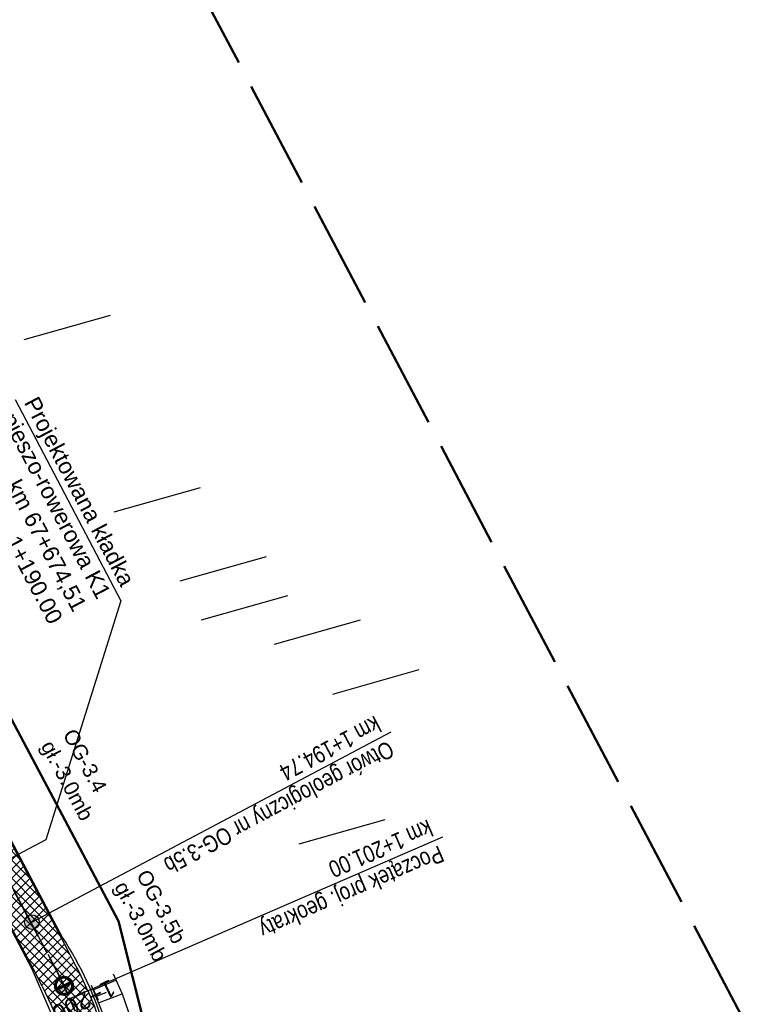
# Model space of a CAD drawing. Header units: metres. Extents: x 7529615 to 7533751, y 5721195 to 5727898.
# Tile 115 of 138: x 7530279 to 7530332, y 5726738 to 5726811. Entities that reach past the tile are written whole.
import ezdxf

# ---------------------------------------------------------------- set-up
doc = ezdxf.new("R2010")
doc.units = ezdxf.units.M
for name, pattern in [('CENTER', [50.8, 31.75, -6.35, 6.35, -6.35]), ('CENTER2', [28.575, 19.05, -3.175, 3.175, -3.175]), ('L_0_09', [2.5, 2, -0.5])]:
    doc.linetypes.add(name, pattern=pattern)
for name, color, linetype in [('C-DROGI-SYTUACJA-ETYKIETY', 7, 'Continuous'), ('D-otw-geotechniczne', 4, 'Continuous'), ('D-pobocza', 60, 'Continuous'), ('D-skarpa', 2, 'Continuous'), ('D-skarpa-kreskowanie', 2, 'Continuous')]:
    doc.layers.add(name, color=color, linetype=linetype)
for name, color, linetype, lineweight, true_color in [('D-bariery', 7, 'FENCELINE2', 30, 0xff0f0f), ('D-hatch-ciag-pieszo-rowerowy', 7, 'Continuous', 13, 0xff9f80), ('D-linia-podzialowa-ZRID', 7, 'Continuous', 50, 0x40ff00), ('D-podzialy-dzialek-etap-III', 7, 'Continuous', 30, 0xff0040), ('zakres-mdcp', 7, 'L_0_09', 50, 0xff05ff)]:
    doc.layers.add(name, color=color, linetype=linetype, lineweight=lineweight, true_color=true_color)
for name, color, linetype, lineweight in [('D-obrzeża', 2, 'Continuous', 30), ('D-opisy', 2, 'Continuous', 30), ('D-otw-geotechniczne-opis', 7, 'Continuous', 30), ('D-oś', 2, 'CENTER', 30)]:
    doc.layers.add(name, color=color, linetype=linetype, lineweight=lineweight)
doc.layers.add('poprzeczki', color=7, linetype='Continuous', true_color=0x0000c7)
doc.styles.add('2mm08', font='arial.ttf', dxfattribs={"width": 0.8})
doc.styles.add('ARIAL', font='arial.ttf', dxfattribs={"height": 1})
doc.styles.get("Standard").update_dxf_attribs({"font": 'arial.ttf'})
doc.linetypes.add('FENCELINE2', pattern='A,6.35,-2.54,[132,ltypeshp.shx,S=2.54,R=0,X=-2.54,Y=0],-2.54,25.4', length=36.83)

# ---------------------------------------------------------------- blocks, each defined once
blk = doc.blocks.new('kilometraz')
at = {"linetype": 'ByBlock', "lineweight": -2}
blk.add_hatch(color=0, dxfattribs=at).paths.add_polyline_path([(0, -0.28125, 0.41421356), (0.28125, 0, 0.41421356), (0, 0.28125)])
at = {"color": 0, "linetype": 'ByBlock', "lineweight": -2}
blk.add_line((0, 0.28125), (0, -0.28125), dxfattribs=at)
blk.add_circle((0, 0), 0.28125, dxfattribs=at)
blk = doc.blocks.new('otwor')
at = {"layer": 'D-otw-geotechniczne', "lineweight": 25}
h = blk.add_hatch(color=256, dxfattribs=at)
edge = h.paths.add_edge_path()
edge.add_arc((0, 0), 1.16, 0, 360)
blk.add_circle((0, 0), 1.16, dxfattribs=at)

msp = doc.modelspace()

# ---------------------------------------------------------------- hatches: boundary and pattern name
at = {"layer": 'D-hatch-ciag-pieszo-rowerowy'}
h = msp.add_hatch(dxfattribs=at)
h.set_pattern_fill('ANSI37', color=256, scale=0.15, style=0)
h.set_pattern_definition([(45, (0, 0), (-0.33675960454, 0.33675960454), []), (135, (0, 0), (-0.33675960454, -0.33675960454), [])])
edge = h.paths.add_edge_path()
edge.add_line((7530283.833, 5726728.997), (7530286.28, 5726729.51))
edge.add_line((7530286.28, 5726729.51), (7530284.652, 5726736.563))
edge.add_arc((7530268.68, 5726732.277), 16.536, 15.0227, 28.03049)
edge.add_line((7530283.277, 5726740.048), (7530282.392, 5726741.774))
edge.add_line((7530282.392, 5726741.774), (7530274.686, 5726756.331))
edge.add_line((7530274.686, 5726756.331), (7530273.91, 5726757.795))
edge.add_arc((7530256.237, 5726748.432), 20, 27.9173, 42.79309)
edge.add_line((7530270.913, 5726762.019), (7530265.906, 5726767.427))
edge.add_line((7530265.906, 5726767.427), (7530264.072, 5726765.729))
edge.add_line((7530264.072, 5726765.729), (7530266.929, 5726762.642))
edge.add_arc((7530249.054, 5726744.94), 25.158, 35.87851, 44.72219, ccw=False)
edge.add_line((7530269.438, 5726759.684), (7530270.155, 5726758.6))
edge.add_line((7530270.155, 5726758.6), (7530270.8, 5726757.472))
edge.add_line((7530270.8, 5726757.472), (7530280.403, 5726739.321))
edge.add_line((7530280.403, 5726739.321), (7530281.385, 5726737.172))
edge.add_line((7530281.385, 5726737.172), (7530282.232, 5726734.968))
edge.add_arc((7530245.156, 5726721.986), 39.283, 14.8317, 19.29733, ccw=False)
edge.add_line((7530283.13, 5726732.041), (7530283.833, 5726728.997))

# ---------------------------------------------------------------- linework, layer by layer
at = {"layer": 'D-bariery', "ltscale": 0.05, "flags": 128}
for points in [[(7530261.044, 5726774.425, 0.0553), (7530266.09, 5726767.597), (7530271.655, 5726761.585, -0.089216), (7530274.919, 5726756.078), (7530274.919, 5726756.078), (7530281.911, 5726742.873), (7530281.911, 5726742.873, -0.073318), (7530284.987, 5726736.22), (7530286.926, 5726727.824, 0.021396), (7530289.132, 5726721.882, 0.021396)], [(7530258.449, 5726772.919, 0.0553), (7530263.888, 5726765.559), (7530266.746, 5726762.473, -0.061023), (7530269.951, 5726758.359), (7530272.2, 5726754.638), (7530279.645, 5726740.577), (7530281.209, 5726736.952, -0.032987), (7530282.886, 5726731.985), (7530283.925, 5726727.488, 0.034388), (7530286.376, 5726720.683)]]:
    msp.add_lwpolyline(points, format="xyb", dxfattribs=at)
at = {"layer": 'D-linia-podzialowa-ZRID', "color": 12, "ltscale": 15, "true_color": 0xc70000}
msp.add_lwpolyline([(7530207.821, 5726879.335), (7530230.626, 5726834.519), (7530262.288, 5726776.618), (7530277.51, 5726760.213), (7530286.037, 5726744.107), (7530288.097, 5726735.884), (7530290.394, 5726725.047), (7530296.177, 5726713.583), (7530302.726, 5726701.182), (7530325.685, 5726657.466), (7530343.244, 5726623.649), (7530360.23, 5726591.747)], dxfattribs=at)
at = {"layer": 'D-obrzeża', "linetype": 'ByBlock'}
for points in [[(7530280.403, 5726739.321), (7530279.751, 5726740.565), (7530270.8, 5726757.472, 0.065084), (7530267.801, 5726761.701), (7530264.072, 5726765.729)], [(7530323.59, 5726655.58), (7530290.543, 5726718.376, -0.064463), (7530286.072, 5726730.411), (7530284.652, 5726736.563, 0.051126), (7530283.992, 5726738.494), (7530283.277, 5726740.048)]]:
    msp.add_lwpolyline(points, format="xyb", dxfattribs=at)
msp.add_lwpolyline([(7530283.277, 5726740.048), (7530283.076, 5726740.46), (7530282.893, 5726740.822), (7530282.623, 5726741.339), (7530282.314, 5726741.922), (7530274.494, 5726756.693)], dxfattribs=at)
at = {"layer": 'D-obrzeża'}
msp.add_lwpolyline([(7530280.403, 5726739.321), (7530281.108, 5726737.815, -0.03899), (7530283.13, 5726732.041), (7530283.709, 5726729.533, 0.064463), (7530288.18, 5726717.498), (7530321.378, 5726654.416)], format="xyb", dxfattribs=at)
at = {"layer": 'D-opisy'}
msp.add_line((7530282.439, 5726738.391), (7530309.967, 5726750.316), dxfattribs=at)
msp.add_lwpolyline([(7530278.399, 5726782.598), (7530286.203, 5726767.736), (7530280.681, 5726750.117), (7530264.029, 5726741.301)], dxfattribs=at)
at = {"layer": 'D-otw-geotechniczne-opis', "linetype": 'Continuous'}
msp.add_line((7530279.647, 5726744.036), (7530306.16, 5726758.073), dxfattribs=at)
at = {"layer": 'D-oś', "ltscale": 0.03}
msp.add_lwpolyline([(7529994.785, 5727271.452), (7530014.919, 5727233.118), (7530030.611, 5727203.571), (7530048.952, 5727168.884), (7530066.584, 5727135.609), (7530088.792, 5727092.929), (7530119.442, 5727037.047), (7530133.98, 5727010.094), (7530160.017, 5726961.45), (7530183.787, 5726917.333), (7530204.666, 5726877.528), (7530227.909, 5726832.904), (7530259.102, 5726774.826, 0.063585), (7530264.989, 5726766.578), (7530268.47, 5726762.818, -0.065084), (7530272.969, 5726756.475), (7530281.424, 5726740.504, -0.065084), (7530284.142, 5726733.217), (7530284.891, 5726729.972, 0.064463), (7530289.362, 5726717.937), (7530322.484, 5726654.998)], format="xyb", dxfattribs=at)
at = {"layer": 'D-oś', "linetype": 'CENTER2', "lineweight": 35, "ltscale": 0.2}
msp.add_lwpolyline([(7530204.666, 5726877.528), (7530227.909, 5726832.904), (7530259.102, 5726774.826, 0.063585), (7530264.989, 5726766.578), (7530268.47, 5726762.818, -0.065084), (7530272.969, 5726756.475), (7530281.424, 5726740.504, -0.065084), (7530284.142, 5726733.217), (7530284.891, 5726729.972, 0.064463), (7530289.362, 5726717.937), (7530322.484, 5726654.998), (7530339.922, 5726621.886), (7530356.842, 5726589.483)], format="xyb", dxfattribs=at)
at = {"layer": 'D-pobocza'}
msp.add_lwpolyline([(7530285.148, 5726736.638), (7530284.028, 5726739.361)], dxfattribs=at)
at = {"layer": 'D-podzialy-dzialek-etap-III'}
for points in [[(7530279.072, 5726787.023), (7530285.431, 5726788.823)], [(7530285.724, 5726774.304), (7530292.083, 5726776.104)], [(7530290.589, 5726769.217), (7530296.949, 5726771.017)], [(7530292.168, 5726766.34), (7530298.527, 5726768.14)], [(7530297.539, 5726764.548), (7530303.898, 5726766.348)], [(7530301.852, 5726760.865), (7530308.211, 5726762.665)], [(7530299.359, 5726749.815), (7530305.718, 5726751.615)]]:
    msp.add_lwpolyline(points, dxfattribs=at)
at = {"layer": 'D-skarpa', "linetype": 'Continuous'}
msp.add_lwpolyline([(7530285.638, 5726740.213), (7530286.291, 5726738.747), (7530287.371, 5726735.688)], dxfattribs=at)
at = {"layer": 'D-skarpa-kreskowanie', "linetype": 'Continuous'}
for p, q in [((7530284.161, 5726739.036, 108.354), (7530285.84, 5726739.758, 107.133)), ((7530284.36, 5726738.553, 108.327), (7530285.15, 5726738.877, 107.756)), ((7530284.559, 5726738.069, 108.3), (7530286.291, 5726738.747, 107.055))]:
    msp.add_line(p, q, dxfattribs=at)
at = {"layer": 'zakres-mdcp', "color": 202, "lineweight": 50, "ltscale": 4, "flags": 128}
msp.add_lwpolyline([(7531758.716, 5723850.032), (7531728.332, 5723851.794), (7531693.814, 5723894.136), (7531508.569, 5724248.602), (7531193.64, 5724847.394), (7530844.997, 5725516.068), (7530405.871, 5726335.327), (7530096.993, 5726929.301), (7529784.459, 5727520.373), (7529614.644, 5727842.41), (7529717.957, 5727897.667), (7529956.258, 5727449.278), (7530409.857, 5726589.568), (7530617.799, 5726197.499), (7530696.376, 5726240.903), (7530727.021, 5726177.862), (7530650.299, 5726135.481), (7530758.301, 5725929.636), (7531064.675, 5725351.856), (7531385.887, 5724741.515), (7531581.6, 5724370.323), (7531686.001, 5724174.745), (7531797.117, 5723955.134), (7531838.087, 5723957.501), (7531858.457, 5723931.987), (7531819.328, 5723892.549), (7531820.891, 5723857.614), (7531768.235, 5723832.41), (7531758.716, 5723850.032)], dxfattribs=at)

# ---------------------------------------------------------------- block references
at = {"layer": 'D-otw-geotechniczne', "lineweight": 25, "xscale": 0.4687499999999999, "yscale": 0.4687499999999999, "zscale": 0.4687499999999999, "rotation": 266.0972142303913}
msp.add_blockref('otwor', (7530279.647, 5726744.036), dxfattribs=at)
at = {"layer": 'poprzeczki', "color": 10, "linetype": 'Continuous', "lineweight": 60, "xscale": 2.249999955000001, "yscale": 2.249999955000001, "zscale": 2.249999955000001, "rotation": 295.4046915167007}
msp.add_blockref('kilometraz', (7530282.01, 5726739.337), dxfattribs=at)

# ---------------------------------------------------------------- texts
at = {"layer": 'C-DROGI-SYTUACJA-ETYKIETY', "color": 2}
msp.add_text('1+200', height=1.25, rotation=205.40469, dxfattribs=at).set_placement((7530285.426, 5726739.848))
at = {"layer": 'D-opisy', "insert": (7530287.29, 5726769.246), "char_height": 1.2, "attachment_point": 3, "rotation": 297.70129}
msp.add_mtext_dynamic_manual_height_columns('Projektowana kładka \\Ppieszo-rowerowa K1\\Pkm 67+674,51\\Pkm rob. 1+190.00', width=35.39242, gutter_width=6, heights=[0], dxfattribs=at)
at = {"layer": 'D-opisy', "insert": (7530309.508, 5726750.117), "char_height": 1.25, "attachment_point": 4, "rotation": 203.42115, "style": '2mm08'}
msp.add_mtext('Początek proj. geokraty\\Pkm 1+201.00', dxfattribs=at)
at = {"layer": 'D-otw-geotechniczne', "linetype": 'Continuous', "char_height": 1.1, "attachment_point": 1, "rotation": 298, "style": 'ARIAL'}
for s, insert in [('OG-3.4\\Pgł.-3.0mb', (7530282.866, 5726758.424)), ('OG-3.5b\\Pgł.-3.0mb', (7530288.286, 5726748.036))]:
    msp.add_mtext_dynamic_manual_height_columns(s, width=9.91454, gutter_width=6, heights=[0], dxfattribs=dict(at, insert=insert))
at = {"layer": 'D-otw-geotechniczne-opis', "linetype": 'Continuous', "insert": (7530305.718, 5726757.839), "char_height": 1.25, "attachment_point": 4, "rotation": 207.89795, "style": '2mm08'}
msp.add_mtext('Otwór geologiczny nr OG-3.5b\\Pkm 1+194.74', dxfattribs=at)

doc.saveas('drawing.dxf')
